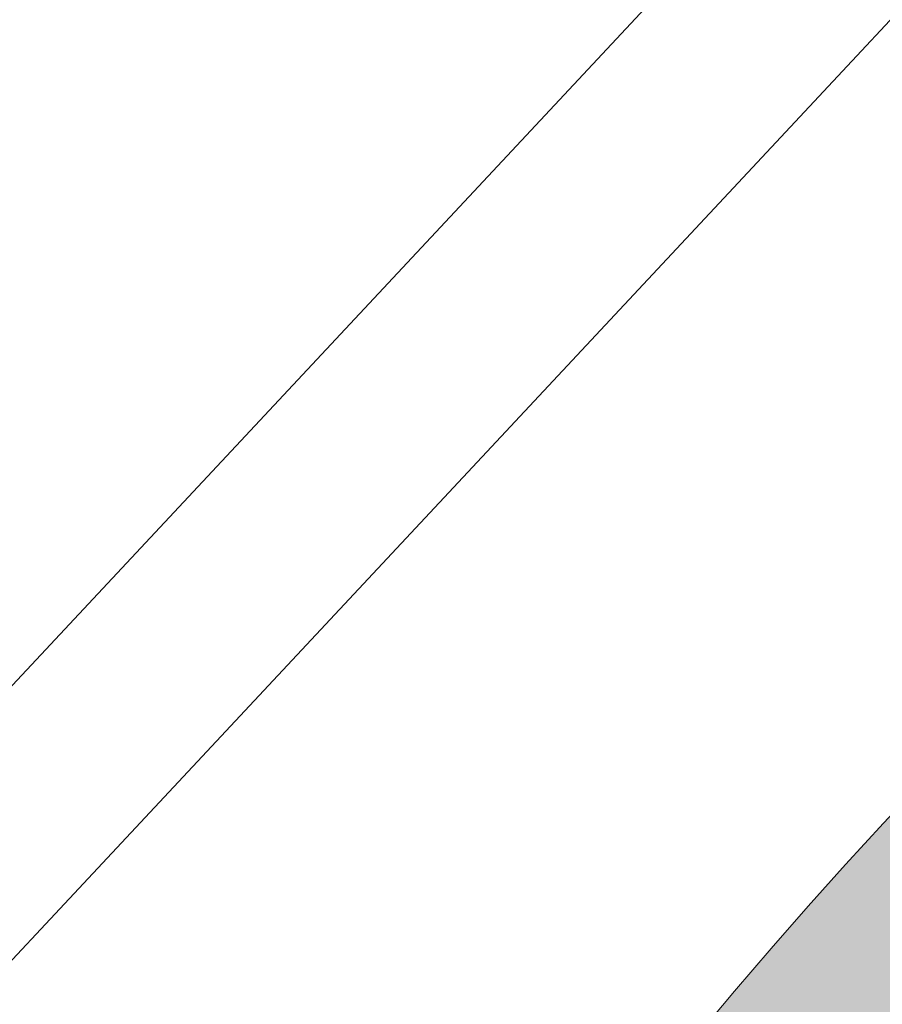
# Model space of a CAD drawing. Header units: metres. Extents: x 163628 to 168255, y 402691 to 405367.
# Tile 198 of 256: x 165485.925 to 165486.293, y 403902.325 to 403902.746. Entities that reach past the tile are written whole.
import ezdxf

# ---------------------------------------------------------------- set-up
doc = ezdxf.new("R2010")
doc.units = ezdxf.units.M
doc.linetypes.add('X-CA190022.004-UO-DWM_Snelfietsroute$0$VH-OPSLUITBAND_80X200', pattern=[14, 8, -2, 2, -2])
for name, color, linetype, lineweight in [('X-CA190022.004-UO-DWM_Beplanting$0$B-WE-GR-BOOM-S AFKOMSTIG UIT BGT', 252, 'Continuous', 0), ('X-CA190022.004-UO-DWM_Snelfietsroute$0$N-WE-VH-KANTOPSLUITING_ACHTERKANTBAND-G', 7, 'Continuous', 20), ('X-CA190022.004-UO-DWM_Snelfietsroute$0$N-WE-VH-KANTOPSLUITING_OPSLUITBAND_80X200-G', 7, 'X-CA190022.004-UO-DWM_Snelfietsroute$0$VH-OPSLUITBAND_80X200', 20)]:
    doc.layers.add(name, color=color, linetype=linetype, lineweight=lineweight)
doc.layers.add('X-CA190022.004-UO-DWM_Beplanting$0$B-WE-GR-BOOM-S AFKOMSTIG UIT BOMENBESTAND GEMEENTE', color=252, linetype='Continuous')

# ---------------------------------------------------------------- blocks, each defined once
blk = doc.blocks.new('X-CA190022.004-UO-DWM_Beplanting$0$SGR-BOOM_01-SO')
at = {"color": 0, "linetype": 'ByBlock', "lineweight": 18}
blk.add_circle((0, 0), 2, dxfattribs=at)
blk = doc.blocks.new('X-CA190022.004-UO-DWM_Beplanting$0$IMGEOBoom')
at = {"transparency": 33554457}
h = blk.add_hatch(color=256, dxfattribs=at)
h.dxf.hatch_style = 1
edge = h.paths.add_edge_path()
edge.add_arc((0, 0), 100, 0, 360)
edge = h.paths.add_edge_path(flags=17)
edge.add_arc((0, 0), 12.5, 0, 360)
at = {"xscale": 50, "yscale": 50, "zscale": 50}
blk.add_blockref('X-CA190022.004-UO-DWM_Beplanting$0$SGR-BOOM_01-SO', (0, 0), dxfattribs=at)

msp = doc.modelspace()

# ---------------------------------------------------------------- linework, layer by layer
at = {"layer": 'X-CA190022.004-UO-DWM_Snelfietsroute$0$N-WE-VH-KANTOPSLUITING_ACHTERKANTBAND-G', "ltscale": 0.2, "flags": 128}
msp.add_lwpolyline([(165473.66701, 403887.29108), (165473.89001, 403887.70653), (165474.33842, 403888.50639), (165474.79677, 403889.28015), (165475.27329, 403890.04259), (165475.76769, 403890.79326), (165476.27968, 403891.53172), (165476.80895, 403892.25758), (165477.3552, 403892.97043), (165477.9181, 403893.66987), (165478.49734, 403894.35551), (165479.09422, 403895.02884), (165479.70794, 403895.68991), (165479.76302, 403895.74899), (165488.40739, 403905.00672), (165514.2484, 403932.31021, -0.404095), (165516.91353, 403932.42981), (165523.96299, 403926.14435)], format="xyb", dxfattribs=at)
at = {"layer": 'X-CA190022.004-UO-DWM_Snelfietsroute$0$N-WE-VH-KANTOPSLUITING_OPSLUITBAND_80X200-G', "ltscale": 0.2, "flags": 128}
msp.add_lwpolyline([(165470.47067, 403879.33443), (165470.48128, 403879.37256), (165470.7309, 403880.26462), (165470.99512, 403881.12899), (165471.27976, 403881.98658), (165471.58466, 403882.83691), (165471.90963, 403883.6795), (165472.25446, 403884.51387), (165472.61896, 403885.33956), (165473.00291, 403886.15611), (165473.41467, 403886.98026), (165473.5963, 403887.32849), (165473.81987, 403887.74502), (165474.26911, 403888.54634), (165474.72842, 403889.32174), (165475.20596, 403890.0858), (165475.70141, 403890.83805), (165476.21448, 403891.57809), (165476.74487, 403892.30549), (165477.29228, 403893.01985), (165477.85638, 403893.72077), (165478.43684, 403894.40786), (165479.03497, 403895.0826), (165479.64937, 403895.7444), (165479.7045, 403895.80354), (165488.3491, 403905.06152), (165514.1903, 403932.3652, -0.404095), (165516.96648, 403932.48978), (165524.01566, 403926.20457)], format="xyb", dxfattribs=at)

# ---------------------------------------------------------------- block references
at = {"layer": 'X-CA190022.004-UO-DWM_Beplanting$0$B-WE-GR-BOOM-S AFKOMSTIG UIT BGT', "xscale": 0.02, "yscale": 0.02, "zscale": 0.02}
msp.add_blockref('X-CA190022.004-UO-DWM_Beplanting$0$IMGEOBoom', (165487.75778, 403901.04028), dxfattribs=at)
at = {"layer": 'X-CA190022.004-UO-DWM_Beplanting$0$B-WE-GR-BOOM-S AFKOMSTIG UIT BOMENBESTAND GEMEENTE', "xscale": 0.02, "yscale": 0.02, "zscale": 0.02}
msp.add_blockref('X-CA190022.004-UO-DWM_Beplanting$0$IMGEOBoom', (165487.938, 403901.127), dxfattribs=at)

doc.saveas('drawing.dxf')
